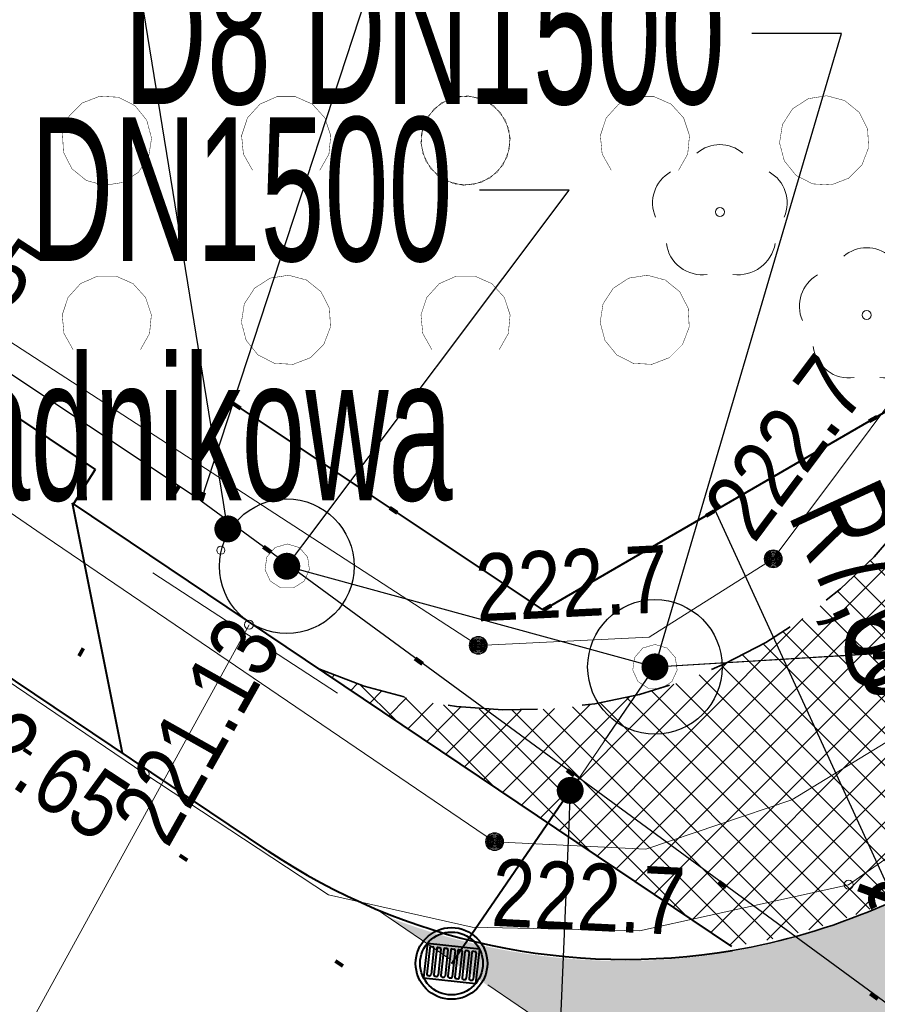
# Model space of a CAD drawing. Header units: metres. Extents: x 6599773 to 13199707, y 5688499 to 11377233.
# Tile 6 of 256: x 6599829 to 6599839, y 5688539 to 5688550. Entities that reach past the tile are written whole.
import ezdxf
from ezdxf import colors
from ezdxf.entities.mleader import LeaderData, LeaderLine
from ezdxf.enums import TextEntityAlignment as Align
from ezdxf.math import Vec2, Vec3

# ---------------------------------------------------------------- set-up
doc = ezdxf.new("R2010")
doc.units = ezdxf.units.M
doc.header["$MEASUREMENT"] = 0
for name, pattern in [('1', [0]), ('2_OTKJ', [2, 1.5, -0.5]), ('9', [1, 0, -1]), ('BTO', [0]), ('BUF', [0]), ('BUG', [1.5, 1, -0.5]), ('BUW', [1.5, 1, -0.5]), ('GUK', [2, 1.5, -0.5])]:
    doc.linetypes.add(name, pattern=pattern)
doc.layers.get('0').update_dxf_attribs({"linetype": 'CONTINUOUS', "lineweight": 5})
doc.layers.get('Defpoints').update_dxf_attribs({"linetype": 'CONTINUOUS', "lineweight": 9})
for name, color, linetype, lineweight in [('_kd', 14, 'CONTINUOUS', 30), ('_KDPRZYKANALIK', 14, 'BUW', 30), ('_kolor ścieżka', 10, '1', 0), ('_kraweznik', 7, 'CONTINUOUS', 35), ('_linie', 7, 'BUG', 5), ('_linie czasowe drogi', 10, '9', 80), ('_linie rozgran', 100, '9', 90), ('_obrzeze', 10, 'BUG', 35), ('_opis', 7, 'CONTINUOUS', 25), ('_opis do operatu wodn', 162, 'CONTINUOUS', 18), ('_opis drzewa', 7, 'BUF', 25), ('_opiskd', 14, 'CONTINUOUS', 15), ('_wg odrębnego opracowania', 200, 'BTO', 40), ('AS_podzial', 140, 'CONTINUOUS', 30), ('AS_protokoly_graniczne', 140, 'CONTINUOUS', 30), ('Kontury', 90, 'GUK', 5), ('OTD_L_12', 7, 'CONTINUOUS', 5), ('OTK_L_0', 7, '2_OTKJ', 5), ('OTK_L_5', 7, 'CONTINUOUS', 5), ('OTK_L_8', 7, 'CONTINUOUS', 5), ('OTR_T_0', 7, 'CONTINUOUS', 5), ('OTR_T_1', 7, 'CONTINUOUS', 5), ('OTZ_L_1', 7, 'CONTINUOUS', 5), ('OTZ_T_0', 7, 'CONTINUOUS', 13), ('P_SUK_T_3', 7, 'CONTINUOUS', 5), ('P_SUKP_E_T_0', 7, 'CONTINUOUS', 5), ('P_SUKP_L_0', 7, 'CONTINUOUS', 5), ('Punkty', 7, 'CONTINUOUS', 9)]:
    doc.layers.add(name, color=color, linetype=linetype, lineweight=lineweight)
doc.layers.add('_kolor jezdnia', color=7, linetype='1', lineweight=0, true_color=0x00dbdb)
doc.layers.add('_podział mój', color=7, linetype='BTO', lineweight=40, true_color=0xdb70ff)
doc.styles.add('opis', font='ARIALN.TTF', dxfattribs={"width": 0.7, "height": 1.1})
doc.styles.add('opis drzewa', font='ARIALN.TTF', dxfattribs={"width": 0.7, "height": 1.6})
doc.styles.get("Standard").update_dxf_attribs({"font": 'ARIALN.TTF', "width": 0.75, "height": 1.2})
doc.styles.add('STYL_ARIAL', font='ARIALN.TTF', dxfattribs={"width": 0.75, "oblique": 0.1})
doc.dimstyles.new('opi', dxfattribs={"dimtxt": 1.1, "dimasz": 0.6, "dimexe": 1, "dimexo": 1, "dimgap": 0.5, "dimtad": 1, "dimzin": 1, "dimtxsty": 'opis', "dimblk": 'ARCHTICK', "dimcen": 2.5, "dimadec": 3, "dimazin": 0, "dimtfac": 1, "dimtmove": 0, "dimatfit": 3, "dimfxl": 1, "dimarcsym": 0})

# ---------------------------------------------------------------- blocks, each defined once
blk = doc.blocks.new('_ArchTick')
at = {"color": 0, "linetype": 'ByBlock', "const_width": 0.15}
blk.add_lwpolyline([(-0.5, -0.5), (0.5, 0.5)], dxfattribs=at)
blk = doc.blocks.new('*D87')
at = {"layer": '_opis', "color": 0, "lineweight": -2, "transparency": 16777216}
blk.add_line((6599836.716154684, 5688544.507320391), (6599838.73831572, 5688540.105502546), dxfattribs=at)
at = {"layer": 'Defpoints', "color": 0, "transparency": 16777216}
for p in [(6599835.742134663, 5688546.627556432), (6599838.73831572, 5688540.105502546)]:
    blk.add_point(p, dxfattribs=at)
at = {"layer": '_opis', "color": 0, "lineweight": -2, "transparency": 16777216, "xscale": 0.6, "yscale": 0.6, "zscale": 0.6, "rotation": 294.6736838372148}
blk.add_blockref('_ArchTick', (6599838.73831572, 5688540.105502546), dxfattribs=at)
at = {"layer": '_opis', "color": 0, "transparency": 16777216, "insert": (6599838.447938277, 5688543.518886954), "char_height": 1.1, "attachment_point": 5, "rotation": 294.6736838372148, "style": 'opis'}
blk.add_mtext('R7,00', dxfattribs=at)
blk = doc.blocks.new('_Dot')
at = {"color": 0, "linetype": 'ByBlock', "lineweight": -2}
blk.add_line((-0.5, 0), (-1, 0), dxfattribs=at)
at = {"color": 0, "linetype": 'ByBlock', "const_width": 0.5}
blk.add_lwpolyline([(-0.25, 0, 1), (0.25, 0, 1)], format="xyb", close=True, dxfattribs=at)
blk = doc.blocks.new('wpust dobry')
at = {"layer": '_wg odrębnego opracowania'}
for p, q in [((6597470.528625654, 5689404.929706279), (6597471.11165765, 5689404.929706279)), ((6597470.528625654, 5689404.929706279), (6597470.528625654, 5689404.54231282)), ((6597471.11165765, 5689404.929706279), (6597471.11165765, 5689404.54231282)), ((6597470.560163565, 5689404.883168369), (6597470.560163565, 5689404.58885073)), ((6597470.575163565, 5689404.898168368), (6597470.592410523, 5689404.898168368)), ((6597470.607410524, 5689404.883168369), (6597470.607410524, 5689404.58885073)), ((6597470.638948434, 5689404.883168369), (6597470.638948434, 5689404.58885073)), ((6597470.653948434, 5689404.898168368), (6597470.671195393, 5689404.898168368)), ((6597470.686195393, 5689404.883168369), (6597470.686195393, 5689404.58885073)), ((6597470.717733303, 5689404.883168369), (6597470.717733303, 5689404.58885073)), ((6597470.732733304, 5689404.898168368), (6597470.749980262, 5689404.898168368)), ((6597470.764980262, 5689404.883168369), (6597470.764980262, 5689404.58885073)), ((6597470.796518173, 5689404.883168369), (6597470.796518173, 5689404.58885073)), ((6597470.811518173, 5689404.898168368), (6597470.828765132, 5689404.898168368)), ((6597470.843765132, 5689404.883168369), (6597470.843765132, 5689404.58885073)), ((6597470.875303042, 5689404.883168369), (6597470.875303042, 5689404.58885073)), ((6597470.890303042, 5689404.898168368), (6597470.907550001, 5689404.898168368)), ((6597470.922550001, 5689404.883168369), (6597470.922550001, 5689404.58885073)), ((6597470.954087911, 5689404.883168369), (6597470.954087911, 5689404.58885073)), ((6597470.969087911, 5689404.898168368), (6597470.986334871, 5689404.898168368)), ((6597471.00133487, 5689404.883168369), (6597471.00133487, 5689404.58885073)), ((6597471.03287278, 5689404.883168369), (6597471.03287278, 5689404.58885073)), ((6597471.047872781, 5689404.898168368), (6597471.06511974, 5689404.898168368)), ((6597471.080119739, 5689404.883168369), (6597471.080119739, 5689404.58885073)), ((6597470.528625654, 5689404.54231282), (6597471.11165765, 5689404.54231282)), ((6597470.575163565, 5689404.57385073), (6597470.592410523, 5689404.57385073)), ((6597470.653948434, 5689404.57385073), (6597470.671195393, 5689404.57385073)), ((6597470.732733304, 5689404.57385073), (6597470.749980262, 5689404.57385073)), ((6597470.811518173, 5689404.57385073), (6597470.828765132, 5689404.57385073)), ((6597470.890303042, 5689404.57385073), (6597470.907550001, 5689404.57385073)), ((6597470.969087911, 5689404.57385073), (6597470.986334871, 5689404.57385073)), ((6597471.047872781, 5689404.57385073), (6597471.06511974, 5689404.57385073))]:
    blk.add_line(p, q, dxfattribs=at)
for centre, radius in [((6597470.820141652, 5689404.736009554), 0.3999999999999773), ((6597470.820141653, 5689404.736009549), 0.35)]:
    blk.add_circle(centre, radius, dxfattribs=at)
for centre, start, end in [((6597470.575163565, 5689404.883168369), 90, 180), ((6597470.592410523, 5689404.883168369), 0, 90), ((6597470.653948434, 5689404.883168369), 90, 180), ((6597470.671195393, 5689404.883168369), 0, 90), ((6597470.732733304, 5689404.883168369), 90, 180), ((6597470.749980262, 5689404.883168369), 0, 90), ((6597470.811518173, 5689404.883168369), 90, 180), ((6597470.828765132, 5689404.883168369), 0, 90), ((6597470.890303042, 5689404.883168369), 90, 180), ((6597470.907550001, 5689404.883168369), 0, 90), ((6597470.969087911, 5689404.883168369), 90, 180), ((6597470.986334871, 5689404.883168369), 0, 90), ((6597471.047872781, 5689404.883168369), 90, 180), ((6597471.06511974, 5689404.883168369), 0, 90), ((6597470.575163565, 5689404.58885073), 180, 270), ((6597470.592410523, 5689404.58885073), 270, 0), ((6597470.653948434, 5689404.58885073), 180, 270), ((6597470.671195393, 5689404.58885073), 270, 0), ((6597470.732733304, 5689404.58885073), 180, 270), ((6597470.749980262, 5689404.58885073), 270, 0), ((6597470.811518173, 5689404.58885073), 180, 270), ((6597470.828765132, 5689404.58885073), 270, 0), ((6597470.890303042, 5689404.58885073), 180, 270), ((6597470.907550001, 5689404.58885073), 270, 0), ((6597470.969087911, 5689404.58885073), 180, 270), ((6597470.986334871, 5689404.58885073), 270, 0), ((6597471.047872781, 5689404.58885073), 180, 270), ((6597471.06511974, 5689404.58885073), 270, 0)]:
    blk.add_arc(centre, 0.015, start, end, dxfattribs=at)
blk = doc.blocks.new('GRO')
at = {"linetype": 'Continuous'}
blk.add_circle((0, 0), 0.0450000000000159, dxfattribs=at)
blk = doc.blocks.new('403')
at = {"color": 0}
blk.add_circle((0, 0), 0.05, dxfattribs=at)
blk = doc.blocks.new('801')
at = {"color": 0}
for radius in [0.1, 0.09, 0.08, 0.07, 0.06, 0.05, 0.04, 0.03, 0.02, 0.01]:
    blk.add_circle((0, 0), radius, dxfattribs=at)
blk = doc.blocks.new('922')
at = {"layer": 'OTZ_T_0', "color": 0}
blk.add_circle((0, 0), 0.05, dxfattribs=at)
for centre, radius, start, end in [((0, 0.35), 0.4, 50.114, 129.886), ((-0.35, 0.1), 0.4, 119.84816, 203.51949), ((0.35, 0.1), 0.4, 336.88451, 60.15184), ((-0.2, -0.3), 0.4, 187.477, 278.47884), ((0.2, -0.275), 0.425, 262.6459300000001, 349.62892)]:
    blk.add_arc(centre, radius, start, end, dxfattribs=at)
blk = doc.blocks.new('4_SUKS')
at = {"color": 7, "const_width": 0.005}
blk.add_lwpolyline([(0, 0.25), (0.1352, 0.2103), (0.2274, 0.1039), (0.2475, -0.0356), (0.1889, -0.1637), (0.0704, -0.2399), (-0.0704, -0.2399), (-0.1889, -0.1637), (-0.2475, -0.0356), (-0.2274, 0.1039), (-0.1352, 0.2103), (0, 0.25)], dxfattribs=at)
blk = doc.blocks.new('2_OTZK')
at = {"color": 7, "const_width": 0.005000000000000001}
for points in [[(-0.6431084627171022, 0.6411612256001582), (-0.8175084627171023, 0.5279612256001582), (-1.022908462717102, 0.4954612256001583), (-1.223708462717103, 0.5492612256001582), (-1.385308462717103, 0.6800612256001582), (-1.479708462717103, 0.8653612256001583), (-1.490508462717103, 1.072961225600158), (-1.416008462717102, 1.267061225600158), (-1.269008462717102, 1.414061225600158), (-1.074908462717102, 1.488561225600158), (-0.8673084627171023, 1.477761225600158), (-0.6820084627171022, 1.383361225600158), (-0.5512084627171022, 1.221761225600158), (-0.4974084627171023, 1.020961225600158), (-0.5299084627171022, 0.8155612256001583), (-0.6431084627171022, 0.6411612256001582)], [(0.6282915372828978, 0.6640612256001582), (0.5264915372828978, 0.8442612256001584), (0.5063915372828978, 1.050261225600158), (0.5714915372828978, 1.246761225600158), (0.7104915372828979, 1.400161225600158), (0.8997915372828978, 1.483961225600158), (1.106791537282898, 1.483961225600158), (1.296091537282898, 1.400161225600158), (1.435091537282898, 1.246761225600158), (1.500191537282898, 1.050261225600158), (1.480091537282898, 0.8442612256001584), (1.378291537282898, 0.6640612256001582)], [(-1.372308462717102, -1.335238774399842), (-1.473808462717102, -1.154938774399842), (-1.493508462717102, -0.9491387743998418), (-1.428308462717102, -0.7528387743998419), (-1.289208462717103, -0.5997387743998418), (-1.100108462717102, -0.5160387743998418), (-0.8933084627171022, -0.5160387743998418), (-0.7042084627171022, -0.5997387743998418), (-0.5651084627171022, -0.7528387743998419), (-0.4999084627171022, -0.9491387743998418), (-0.5196084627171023, -1.154938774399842), (-0.6211084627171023, -1.335238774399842)], [(0.6496915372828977, -0.6516387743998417), (0.8240915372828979, -0.5384387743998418), (1.029491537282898, -0.5059387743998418), (1.230291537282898, -0.5597387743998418), (1.391891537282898, -0.6905387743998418), (1.486291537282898, -0.8758387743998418), (1.497091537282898, -1.083438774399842), (1.422591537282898, -1.277538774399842), (1.275591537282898, -1.424538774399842), (1.081491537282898, -1.499038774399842), (0.8738915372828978, -1.488238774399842), (0.6885915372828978, -1.393838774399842), (0.5577915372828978, -1.232238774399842), (0.5039915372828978, -1.031438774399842), (0.5364915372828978, -0.8260387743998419), (0.6496915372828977, -0.6516387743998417)]]:
    blk.add_lwpolyline(points, dxfattribs=at)

msp = doc.modelspace()

# ---------------------------------------------------------------- hatches: boundary and pattern name
at = {"layer": '_kolor jezdnia'}
h = msp.add_hatch(dxfattribs=at)
h.set_pattern_fill('ANSI37', color=256, scale=2.2)
h.set_pattern_definition([(311.9999999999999, (0, 0), (0.2043648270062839, 0.1840109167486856), []), (41.99999999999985, (0, 0), (-0.1840109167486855, 0.2043648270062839), [])])
edge = h.paths.add_edge_path()
edge.add_line((6599833.066047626, 5688539.933393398), (6599850.649511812, 5688527.983462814))
edge.add_arc((6599857.337592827, 5688536.653968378), 10.95025544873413, 169.5012687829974, 232.3548431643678, ccw=False)
edge.add_arc((6599858.085851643, 5688536.618142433), 11.69295282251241, 162.2507788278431, 169.9967502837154, ccw=False)
edge.add_line((6599846.949484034, 5688540.182754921), (6599847.823506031, 5688542.793750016))
edge.add_line((6599847.823506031, 5688542.793750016), (6599849.895278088, 5688548.982823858))
edge.add_line((6599849.895278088, 5688548.982823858), (6599852.434748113, 5688556.56906746))
edge.add_line((6599852.434748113, 5688556.56906746), (6599928.48625871, 5688783.760284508))
edge.add_line((6599928.48625871, 5688783.760284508), (6599931.025728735, 5688791.34652811))
edge.add_line((6599931.025728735, 5688791.34652811), (6599996.657773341, 5688987.411326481))
edge.add_line((6599996.657773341, 5688987.411326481), (6599999.197243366, 5688994.997570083))
edge.add_line((6599999.197243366, 5688994.997570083), (6600021.930100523, 5689062.908193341))
edge.add_line((6600021.930100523, 5689062.908193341), (6600017.620224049, 5689067.371531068))
edge.add_line((6600017.620224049, 5689067.371531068), (6600016.714558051, 5689064.654078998))
edge.add_line((6600016.714558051, 5689064.654078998), (6600012.423620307, 5689051.835617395))
edge.add_line((6600012.423620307, 5689051.835617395), (6600009.884150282, 5689044.249373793))
edge.add_line((6600009.884150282, 5689044.249373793), (6599977.53516164, 5688947.612159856))
edge.add_line((6599977.53516164, 5688947.612159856), (6599974.995691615, 5688940.025916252))
edge.add_line((6599974.995691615, 5688940.025916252), (6599942.096912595, 5688841.746295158))
edge.add_line((6599942.096912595, 5688841.746295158), (6599939.557442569, 5688834.160051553))
edge.add_line((6599939.557442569, 5688834.160051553), (6599882.679288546, 5688664.246042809))
edge.add_line((6599882.679288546, 5688664.246042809), (6599880.139818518, 5688656.659799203))
edge.add_line((6599880.139818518, 5688656.659799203), (6599852.464543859, 5688573.984527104))
edge.add_line((6599852.464543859, 5688573.984527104), (6599842.470137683, 5688544.127903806))
edge.add_arc((6599835.706422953, 5688546.652910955), 7.219660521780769, 248.54809133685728, 339.52856074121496, ccw=False)
h.paths.add_polyline_path([(6600044.653202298, 5689172.271628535), (6600046.276244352, 5689181.431901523), (6600047.759199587, 5689189.801539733), (6600051.0603021, 5689208.432603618), (6600052.368792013, 5689215.817578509), (6600054.808584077, 5689229.587499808), (6600056.11707399, 5689236.972474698), (6600057.346666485, 5689243.912161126), (6600058.655146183, 5689251.297078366), (6600058.831439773, 5689252.292060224), (6600060.098987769, 5689259.445963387), (6600060.139929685, 5689259.677035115), (6600061.407468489, 5689266.830886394), (6600072.329030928, 5689328.470998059), (6600073.637511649, 5689335.855921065), (6600077.337304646, 5689356.73715072), (6600078.820259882, 5689365.106788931), (6600081.142794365, 5689378.214921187), (6600082.53851694, 5689386.092227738), (6600095.187867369, 5689457.483787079), (6600091.082877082, 5689465.8405575), (6600089.043088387, 5689454.328211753), (6600087.870641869, 5689447.711051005), (6600087.560133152, 5689445.958573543), (6600086.562151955, 5689440.326076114), (6600082.433200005, 5689417.022719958), (6600080.95024477, 5689408.65308175), (6600077.202698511, 5689387.502337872), (6600075.719743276, 5689379.132699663), (6600073.469199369, 5689366.430874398), (6600071.986244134, 5689358.061236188), (6600069.986864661, 5689346.776955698), (6600068.591142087, 5689338.899649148), (6600065.559290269, 5689321.78820693), (6600064.163567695, 5689313.91090038), (6600059.719426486, 5689288.828650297), (6600058.323703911, 5689280.951343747), (6600057.563846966, 5689276.662793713), (6600056.168124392, 5689268.785487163), (6600054.804920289, 5689261.091711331), (6600053.409197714, 5689253.214404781), (6600053.264817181, 5689252.399536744), (6600051.869094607, 5689244.522230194), (6600051.183555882, 5689240.653124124), (6600049.787833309, 5689232.775817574), (6600046.593849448, 5689214.749319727), (6600045.198126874, 5689206.872013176), (6600044.41754409, 5689202.466488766), (6600042.934588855, 5689194.096850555), (6600036.429952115, 5689157.38538759), (6600034.94699688, 5689149.01574938), (6600030.579776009, 5689124.367629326), (6600027.529365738, 5689107.151445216), (6600024.895072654, 5689094.014582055), (6600030.583685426, 5689094.264316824), (6600032.945013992, 5689106.191885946), (6600043.170247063, 5689163.901990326)])
edge = h.paths.add_edge_path()
edge.add_line((6600111.106812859, 5689535.144351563), (6600111.256844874, 5689535.85214863))
edge.add_line((6600111.256844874, 5689535.85214863), (6600112.915748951, 5689543.678261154))
edge.add_line((6600112.915748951, 5689543.678261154), (6600117.304772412, 5689564.384094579))
edge.add_line((6600117.304772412, 5689564.384094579), (6600119.067357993, 5689572.699339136))
edge.add_line((6600119.067357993, 5689572.699339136), (6600120.087667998, 5689577.512794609))
edge.add_line((6600120.087667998, 5689577.512794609), (6600121.64289057, 5689584.849775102))
edge.add_line((6600121.64289057, 5689584.849775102), (6600128.436769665, 5689616.900852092))
edge.add_line((6600128.436769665, 5689616.900852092), (6600129.991992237, 5689624.237832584))
edge.add_line((6600129.991992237, 5689624.237832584), (6600132.660554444, 5689636.827148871))
edge.add_line((6600132.660554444, 5689636.827148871), (6600133.208838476, 5689639.444704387))
edge.add_line((6600133.208838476, 5689639.444704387), (6600134.848957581, 5689647.274775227))
edge.add_line((6600134.848957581, 5689647.274775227), (6600138.97649476, 5689666.979995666))
edge.add_line((6600138.97649476, 5689666.979995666), (6600140.51410642, 5689674.320687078))
edge.add_line((6600140.51410642, 5689674.320687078), (6600145.209128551, 5689696.735129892))
edge.add_line((6600145.209128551, 5689696.735129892), (6600146.746740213, 5689704.075821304))
edge.add_line((6600146.746740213, 5689704.075821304), (6600151.462308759, 5689726.588354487))
edge.add_line((6600151.462308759, 5689726.588354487), (6600152.999920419, 5689733.929045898))
edge.add_line((6600152.999920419, 5689733.929045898), (6600155.244070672, 5689744.642813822))
edge.add_line((6600155.244070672, 5689744.642813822), (6600156.781682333, 5689751.983505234))
edge.add_line((6600156.781682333, 5689751.983505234), (6600161.635515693, 5689775.156126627))
edge.add_line((6600161.635515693, 5689775.156126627), (6600163.378142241, 5689783.475576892))
edge.add_line((6600163.378142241, 5689783.475576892), (6600163.850769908, 5689785.731942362))
edge.add_line((6600163.850769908, 5689785.731942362), (6600167.028500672, 5689800.90270461))
edge.add_line((6600167.028500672, 5689800.90270461), (6600179.490888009, 5689860.399222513))
edge.add_line((6600179.490888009, 5689860.399222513), (6600181.233514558, 5689868.718672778))
edge.add_line((6600181.233514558, 5689868.718672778), (6600181.84713393, 5689871.648144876))
edge.add_line((6600181.84713393, 5689871.648144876), (6600183.38474559, 5689878.988836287))
edge.add_line((6600183.38474559, 5689878.988836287), (6600184.935818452, 5689886.393792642))
edge.add_line((6600184.935818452, 5689886.393792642), (6600186.575937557, 5689894.223863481))
edge.add_line((6600186.575937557, 5689894.223863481), (6600194.051338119, 5689929.912074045))
edge.add_line((6600194.051338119, 5689929.912074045), (6600195.691457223, 5689937.742144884))
edge.add_line((6600195.691457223, 5689937.742144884), (6600202.915799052, 5689972.231779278))
edge.add_line((6600202.915799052, 5689972.231779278), (6600204.555918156, 5689980.061850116))
edge.add_line((6600204.555918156, 5689980.061850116), (6600206.062781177, 5689987.255744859))
edge.add_line((6600206.062781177, 5689987.255744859), (6600207.702900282, 5689995.085815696))
edge.add_line((6600207.702900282, 5689995.085815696), (6600210.232559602, 5690007.162628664))
edge.add_line((6600210.232559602, 5690007.162628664), (6600211.694938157, 5690014.144150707))
edge.add_arc((6600028.177652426, 5690052.584442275), 187.5000004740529, 348.1696294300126, 357.4195276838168)
edge.add_line((6600215.487522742, 5690044.142720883), (6600208.310270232, 5690026.480446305))
edge.add_arc((6600032.903933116, 5690051.97907145), 177.2500013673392, 348.1696294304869, 351.7289130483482, ccw=False)
edge.add_line((6600206.38894146, 5690015.640182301), (6600205.966941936, 5690013.625519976))
edge.add_line((6600205.966941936, 5690013.625519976), (6600204.326822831, 5690005.795449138))
edge.add_line((6600204.326822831, 5690005.795449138), (6600197.076961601, 5689971.183982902))
edge.add_line((6600197.076961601, 5689971.183982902), (6600195.334335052, 5689962.864532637))
edge.add_line((6600195.334335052, 5689962.864532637), (6600193.44722506, 5689953.855305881))
edge.add_line((6600193.44722506, 5689953.855305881), (6600191.909227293, 5689946.512771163))
edge.add_line((6600191.909227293, 5689946.512771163), (6600185.49684423, 5689915.899498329))
edge.add_line((6600185.49684423, 5689915.899498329), (6600183.856521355, 5689908.068454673))
edge.add_line((6600183.856521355, 5689908.068454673), (6600182.066605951, 5689899.523243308))
edge.add_line((6600182.066605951, 5689899.523243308), (6600180.32407057, 5689891.204228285))
edge.add_line((6600180.32407057, 5689891.204228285), (6600174.320344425, 5689862.541919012))
edge.add_line((6600174.320344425, 5689862.541919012), (6600172.577809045, 5689854.222903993))
edge.add_line((6600172.577809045, 5689854.222903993), (6600163.663810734, 5689811.666703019))
edge.add_line((6600163.663810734, 5689811.666703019), (6600162.023782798, 5689803.837067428))
edge.add_line((6600162.023782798, 5689803.837067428), (6600160.924220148, 5689798.587659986))
edge.add_line((6600160.924220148, 5689798.587659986), (6600159.279208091, 5689790.734229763))
edge.add_line((6600159.279208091, 5689790.734229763), (6600157.107250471, 5689780.365115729))
edge.add_line((6600157.107250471, 5689780.365115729), (6600155.462238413, 5689772.511685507))
edge.add_line((6600155.462238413, 5689772.511685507), (6600153.380318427, 5689762.572418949))
edge.add_line((6600153.380318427, 5689762.572418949), (6600151.735124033, 5689754.718118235))
edge.add_line((6600151.735124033, 5689754.718118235), (6600148.586504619, 5689739.686336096))
edge.add_line((6600148.586504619, 5689739.686336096), (6600146.885007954, 5689731.563243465))
edge.add_line((6600146.885007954, 5689731.563243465), (6600141.75088822, 5689707.052510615))
edge.add_line((6600141.75088822, 5689707.052510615), (6600140.110896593, 5689699.223048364))
edge.add_line((6600140.110896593, 5689699.223048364), (6600133.483561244, 5689667.583574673))
edge.add_line((6600133.483561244, 5689667.583574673), (6600131.860394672, 5689659.834436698))
edge.add_line((6600131.860394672, 5689659.834436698), (6600131.740984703, 5689659.26436315))
edge.add_line((6600131.740984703, 5689659.26436315), (6600130.117814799, 5689651.515209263))
edge.add_line((6600130.117814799, 5689651.515209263), (6600127.278733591, 5689637.961189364))
edge.add_line((6600127.278733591, 5689637.961189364), (6600126.924568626, 5689636.290366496))
edge.add_line((6600126.924568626, 5689636.290366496), (6600125.166244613, 5689627.995226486))
edge.add_line((6600125.166244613, 5689627.995226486), (6600118.009503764, 5689594.232298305))
edge.add_line((6600118.009503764, 5689594.232298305), (6600116.251179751, 5689585.937158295))
edge.add_line((6600116.251179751, 5689585.937158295), (6600113.665314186, 5689573.737975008))
edge.add_line((6600113.665314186, 5689573.737975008), (6600111.898534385, 5689565.402943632))
edge.add_line((6600111.898534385, 5689565.402943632), (6600104.889982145, 5689532.33911599))
edge.add_line((6600104.889982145, 5689532.33911599), (6600103.226635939, 5689524.492047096))
edge.add_line((6600103.226635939, 5689524.492047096), (6600096.623876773, 5689493.342605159))
edge.add_line((6600096.623876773, 5689493.342605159), (6600094.968986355, 5689485.53542763))
edge.add_line((6600094.968986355, 5689485.53542763), (6600094.300101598, 5689482.379870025))
edge.add_line((6600094.300101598, 5689482.379870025), (6600099.182814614, 5689478.891218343))
edge.add_line((6600099.182814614, 5689478.891218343), (6600099.494506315, 5689480.361667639))
edge.add_line((6600099.494506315, 5689480.361667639), (6600111.106812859, 5689535.144351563))
edge = h.paths.add_edge_path()
edge.add_arc((6600239.213891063, 5690851.4003676), 10.0000000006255, -2.8342403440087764, 76.13703556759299, ccw=False)
edge.add_line((6600249.201658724, 5690850.905901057), (6600249.082723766, 5690848.503524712))
edge.add_line((6600249.082723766, 5690848.503524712), (6600247.016487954, 5690806.767468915))
edge.add_line((6600247.016487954, 5690806.767468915), (6600246.092398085, 5690789.152178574))
edge.add_line((6600246.092398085, 5690789.152178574), (6600233.768116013, 5690572.015170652))
edge.add_line((6600233.768116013, 5690572.015170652), (6600228.959056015, 5690465.29620206))
edge.add_line((6600228.959056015, 5690465.29620206), (6600234.588724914, 5690465.017134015))
edge.add_line((6600234.588724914, 5690465.017134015), (6600239.26254019, 5690571.767576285))
edge.add_line((6600239.26254019, 5690571.767576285), (6600252.505038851, 5690806.400146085))
edge.add_line((6600252.505038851, 5690806.400146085), (6600254.569211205, 5690848.094521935))
edge.add_arc((6600262.559425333, 5690847.6989487), 7.999999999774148, 76.13703557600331, 177.1657596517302, ccw=False)
edge.add_line((6600264.476229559, 5690855.465921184), (6600241.609896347, 5690861.109083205))
edge = h.paths.add_edge_path()
edge.add_line((6600250.031475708, 5690451.625307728), (6600250.231741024, 5690455.772579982))
edge.add_line((6600250.231741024, 5690455.772579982), (6600246.257763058, 5690456.417303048))
edge.add_line((6600246.257763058, 5690456.417303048), (6600242.171761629, 5690456.61060902))
edge.add_arc((6600242.563100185, 5690464.586983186), 7.985968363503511, 176.9123644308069, 267.1911945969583, ccw=False)
edge.add_line((6600234.588724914, 5690465.017134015), (6600228.959056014, 5690465.29620206))
edge.add_arc((6600220.965133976, 5690465.657286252), 8.002072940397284, 267.8289300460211, 357.413716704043, ccw=False)
edge.add_line((6600220.661989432, 5690457.660957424), (6600212.406915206, 5690458.119572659))
edge.add_line((6600212.406915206, 5690458.119572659), (6600208.431872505, 5690457.817501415))
edge.add_line((6600208.431872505, 5690457.817501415), (6600208.233912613, 5690454.548331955))
edge.add_line((6600208.233912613, 5690454.548331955), (6600212.129565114, 5690453.127270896))
edge.add_line((6600212.129565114, 5690453.127270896), (6600218.640548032, 5690452.76554962))
edge.add_line((6600218.640548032, 5690452.76554962), (6600216.486747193, 5690452.885205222))
edge.add_line((6600216.486747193, 5690452.885205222), (6600220.46890539, 5690452.663974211))
edge.add_arc((6600220.025145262, 5690444.676291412), 7.999999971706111, -0.3386579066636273, 86.8201700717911, ccw=False)
edge.add_line((6600228.025005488, 5690444.629006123), (6600227.803602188, 5690439.649256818))
edge.add_line((6600227.803602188, 5690439.649256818), (6600226.885525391, 5690435.936828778))
edge.add_line((6600226.885525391, 5690435.936828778), (6600225.534849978, 5690405.967249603))
edge.add_line((6600225.534849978, 5690405.967249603), (6600226.115199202, 5690402.187514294))
edge.add_line((6600226.115199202, 5690402.187514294), (6600213.445139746, 5690121.008786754))
edge.add_line((6600213.445139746, 5690121.008786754), (6600213.352800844, 5690118.960058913))
edge.add_line((6600213.352800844, 5690118.960058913), (6600209.980184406, 5690044.131649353))
edge.add_arc((6600203.986269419, 5690044.401803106), 5.999999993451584, 257.4162346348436, 357.41934921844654, ccw=False)
edge.add_line((6600202.679069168, 5690038.545931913), (6600201.589735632, 5690033.666039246))
edge.add_line((6600201.589735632, 5690033.666039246), (6600203.67987942, 5690033.199458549))
edge.add_arc((6600202.372679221, 5690027.343587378), 5.999999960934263, -8.27108729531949, 77.41623506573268, ccw=False)
edge.add_line((6600208.310270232, 5690026.480446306), (6600215.487522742, 5690044.142720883))
edge.add_line((6600215.487522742, 5690044.142720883), (6600216.199687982, 5690059.944661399))
edge.add_line((6600216.199687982, 5690059.944661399), (6600216.537356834, 5690067.437056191))
edge.add_line((6600216.537356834, 5690067.437056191), (6600223.893528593, 5690230.66011469))
edge.add_line((6600223.893528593, 5690230.66011469), (6600224.231197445, 5690238.152509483))
edge.add_line((6600224.231197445, 5690238.152509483), (6600233.507835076, 5690443.987992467))
edge.add_arc((6600241.499722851, 5690443.627812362), 7.999999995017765, 87.29208981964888, 177.4195277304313, ccw=False)
edge.add_line((6600241.877677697, 5690451.618879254), (6600246.021541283, 5690451.422886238))
edge.add_line((6600246.021541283, 5690451.422886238), (6600246.427694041, 5690451.443388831))
edge.add_line((6600246.427694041, 5690451.443388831), (6600246.793970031, 5690451.461878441))
edge.add_line((6600246.793970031, 5690451.461878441), (6600250.031475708, 5690451.625307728))
edge = h.paths.add_edge_path()
edge.add_line((6600007.33756506, 5689086.20374581), (6600006.980466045, 5689080.740822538))
edge.add_line((6600006.980466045, 5689080.740822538), (6600007.229745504, 5689080.720859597))
edge.add_line((6600007.229745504, 5689080.720859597), (6600008.093335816, 5689080.601653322))
edge.add_line((6600008.093335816, 5689080.601653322), (6600008.702681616, 5689080.53831051))
edge.add_arc((6600008.140193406, 5689070.554142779), 9.999999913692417, -18.557800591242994, 86.77547804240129, ccw=False)
edge.add_line((6600017.620224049, 5689067.371531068), (6600021.930100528, 5689062.908193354))
edge.add_arc((6599734.83819726, 5689159.011261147), 302.7499967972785, 341.4922000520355, 343.8640860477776)
edge.add_arc((6600034.895369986, 5689072.315877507), 9.581213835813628, 98.63328270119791, 164.5273290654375, ccw=False)
edge.add_line((6600033.457137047, 5689081.788529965), (6600033.832640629, 5689081.798737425))
edge.add_line((6600033.832640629, 5689081.798737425), (6600034.422462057, 5689082.05700874))
edge.add_line((6600034.422462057, 5689082.05700874), (6600036.833623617, 5689082.139040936))
edge.add_line((6600036.833623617, 5689082.139040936), (6600036.730225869, 5689087.148851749))
edge.add_line((6600036.730225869, 5689087.148851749), (6600036.579860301, 5689087.134303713))
edge.add_arc((6600036.479565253, 5689093.136286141), 6.002820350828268, 169.1687651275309, 270.9573417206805, ccw=False)
edge.add_line((6600030.583685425, 5689094.264316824), (6600024.895072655, 5689094.014582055))
edge.add_arc((6600015.200558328, 5689096.162123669), 9.929528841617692, 271.0943432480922, 347.5094668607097, ccw=False)
edge.add_arc((6600014.909438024, 5689089.646776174), 3.446070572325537, 264.4236009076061, 278.0194998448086, ccw=False)
edge.add_line((6600014.574573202, 5689086.217014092), (6600014.299554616, 5689086.232508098))
edge.add_line((6600014.299554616, 5689086.232508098), (6600010.474232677, 5689086.448019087))
edge.add_line((6600010.474232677, 5689086.448019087), (6600007.33756506, 5689086.20374581))
edge = h.paths.add_edge_path()
edge.add_line((6600105.490725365, 5689463.953528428), (6600106.927559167, 5689464.047234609))
edge.add_line((6600106.927559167, 5689464.047234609), (6600107.835, 5689468.66))
edge.add_line((6600107.835, 5689468.66), (6600105.311960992, 5689469.414366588))
edge.add_arc((6600107.008997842, 5689477.232359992), 8.000059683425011, 168.0325628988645, 257.7529109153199, ccw=False)
edge.add_line((6600099.182814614, 5689478.891218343), (6600094.300101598, 5689482.379870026))
edge.add_arc((6600586.245114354, 5689378.10423892), 502.8750369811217, 168.032376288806, 169.9522165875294)
edge.add_line((6600091.082877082, 5689465.8405575), (6600095.187867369, 5689457.483787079))
edge.add_arc((6600103.06517392, 5689456.088064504), 8.000000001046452, 77.7533362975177, 169.9524553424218, ccw=False)
edge.add_line((6600104.762140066, 5689463.906012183), (6600105.490725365, 5689463.953528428))
at = {"layer": '_kolor ścieżka'}
h = msp.add_hatch(dxfattribs=at)
h.set_pattern_fill('ANSI37', color=10, scale=2)
h.set_pattern_definition([(45, (0, 0), (-0.1767766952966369, 0.1767766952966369), []), (135, (0, 0), (-0.1767766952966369, -0.1767766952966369), [])])
edge = h.paths.add_edge_path()
edge.add_line((6599877.145262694, 5688659.244027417), (6599854.614951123, 5688591.938475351))
edge.add_line((6599854.614951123, 5688591.938475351), (6599854.214414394, 5688589.387325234))
edge.add_line((6599854.214414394, 5688589.387325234), (6599839.435327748, 5688545.233719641))
edge.add_arc((6599834.52303551, 5688547.748213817), 5.518450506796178, 246.5150871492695, 332.8930934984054, ccw=False)
edge.add_line((6599832.323891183, 5688542.68688393), (6599836.925902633, 5688539.594394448))
edge.add_arc((6599835.881373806, 5688546.528699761), 7.012533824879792, 278.5661808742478, 339.9794081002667)
edge.add_line((6599842.470137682, 5688544.127903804), (6599857.359687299, 5688588.607952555))
edge.add_line((6599857.359687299, 5688588.607952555), (6599857.303782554, 5688591.591210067))
edge.add_line((6599857.303782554, 5688591.591210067), (6599879.508971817, 5688657.925513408))
edge.add_line((6599879.508971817, 5688657.925513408), (6599879.193548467, 5688658.558370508))
edge.add_line((6599879.193548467, 5688658.558370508), (6599877.145262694, 5688659.244027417))
h.paths.add_polyline_path([(6599879.193548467, 5688658.558370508), (6599879.508971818, 5688657.925513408), (6599881.413574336, 5688663.615196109), (6599880.780717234, 5688663.299772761), (6599878.732431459, 5688663.985429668), (6599877.145262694, 5688659.244027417)])
h.paths.add_polyline_path([(6599938.926595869, 5688835.425765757), (6599938.61117252, 5688836.058622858), (6599936.562886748, 5688836.744279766), (6599878.732431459, 5688663.985429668), (6599880.780717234, 5688663.299772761), (6599881.413574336, 5688663.615196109)])
h.paths.add_polyline_path([(6599974.364844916, 5688941.291630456), (6599974.049421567, 5688941.924487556), (6599972.001135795, 5688942.610144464), (6599936.562886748, 5688836.744279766), (6599938.61117252, 5688836.058622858), (6599938.926595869, 5688835.425765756)])
h.paths.add_polyline_path([(6599974.049421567, 5688941.924487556), (6599974.364844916, 5688941.291630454), (6600009.253303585, 5689045.515087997), (6600008.937880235, 5689046.147945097), (6600006.889594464, 5689046.833602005), (6599972.001135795, 5688942.610144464)])
h.paths.add_polyline_path([(6600008.937880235, 5689046.147945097), (6600009.253303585, 5689045.515087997), (6600011.157906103, 5689051.204770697), (6600010.525049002, 5689050.889347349), (6600008.476763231, 5689051.575004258), (6600006.889594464, 5689046.833602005)])
edge = h.paths.add_edge_path()
edge.add_arc((6599858.085851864, 5688536.618142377), 11.69295304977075, 162.2507788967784, 169.9967501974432)
edge.add_line((6599846.570656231, 5688538.649255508), (6599849.824991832, 5688528.706403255))
edge.add_line((6599849.824991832, 5688528.706403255), (6599853.135519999, 5688528.731057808))
edge.add_line((6599853.135519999, 5688528.731057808), (6599849.868997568, 5688538.728963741))
edge.add_line((6599849.868997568, 5688538.728963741), (6599850.886451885, 5688541.768438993))
edge.add_line((6599850.886451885, 5688541.768438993), (6599849.938171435, 5688542.085872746))
edge.add_line((6599849.938171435, 5688542.085872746), (6599847.823506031, 5688542.793750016))
edge.add_line((6599847.823506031, 5688542.793750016), (6599846.949484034, 5688540.182754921))
edge = h.paths.add_edge_path()
edge.add_arc((6600008.743460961, 5689068.123037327), 7.659999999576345, 341.4922000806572, 372.1491631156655)
edge.add_line((6600016.231900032, 5689069.735141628), (6600014.371922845, 5689078.374983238))
edge.add_arc((6600008.140193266, 5689070.554142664), 10.00000004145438, 51.45178747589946, 78.26461791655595)
edge.add_line((6600010.174112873, 5689080.345116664), (6600010.018184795, 5689077.577393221))
edge.add_arc((6600009.814745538, 5689075.098871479), 2.486856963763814, 14.594442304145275, 85.30763078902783, ccw=False)
edge.add_line((6600012.221360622, 5689075.725498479), (6600013.747330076, 5689068.637167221))
edge.add_line((6600013.747330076, 5689068.637167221), (6600013.596857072, 5689066.921144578))
edge.add_line((6600013.596857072, 5689066.921144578), (6600008.476763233, 5689051.575004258))
edge.add_line((6600008.476763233, 5689051.575004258), (6600010.525049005, 5689050.88934735))
edge.add_line((6600010.525049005, 5689050.88934735), (6600011.157906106, 5689051.204770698))
edge.add_line((6600011.157906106, 5689051.204770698), (6600016.00728921, 5689065.691494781))

# ---------------------------------------------------------------- linework, layer by layer
at = {"layer": '_kd'}
for p, q in [((6599831.96505364, 5688543.831516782), (6599836.069789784, 5688542.709781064)), ((6599836.069789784, 5688542.709781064), (6599848.846357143, 5688543.487519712))]:
    msp.add_line(p, q, dxfattribs=at)
for centre in [(6599831.96505364, 5688543.831516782), (6599836.069789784, 5688542.709781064)]:
    msp.add_circle(centre, 0.75, dxfattribs=at)
at = {"layer": '_KDPRZYKANALIK'}
msp.add_line((6599836.069789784, 5688542.709781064), (6599835.125031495, 5688541.333461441), dxfattribs=at)
at = {"layer": '_kraweznik'}
msp.add_arc((6599835.742134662, 5688546.627556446), 7.177345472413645, 279.5540395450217, 306.4510851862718, dxfattribs=at)
at = {"layer": '_linie'}
for p, q in [((6599832.323891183, 5688542.68688393), (6599836.925902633, 5688539.594394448)), ((6599832.966270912, 5688540.008729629), (6599850.558824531, 5688528.067163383))]:
    msp.add_line(p, q, dxfattribs=at)
at = {"layer": '_linie czasowe drogi', "ltscale": 2}
msp.add_lwpolyline([(6599830.761876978, 5688544.725085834), (6599829.033311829, 5688541.79237304), (6599852.221975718, 5688526.059349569), (6599853.66222723, 5688528.555274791)], dxfattribs=at)
at = {"layer": '_linie rozgran', "lineweight": 90, "ltscale": 2}
msp.add_lwpolyline([(6600030.348422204, 5689076.243038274), (6599864.024958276, 5688580.051650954), (6599850.199901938, 5688538.618809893), (6599851.513, 5688534.393), (6599854.081261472, 5688528.283242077), (6599846.604379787, 5688533.136720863), (6599838.554236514, 5688539.011790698), (6599831.01, 5688544.560000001), (6599831.36575498, 5688545.645937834), (6599834.825033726, 5688543.342750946), (6599838.712247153, 5688545.593856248), (6599853.455783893, 5688589.641253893), (6599853.466151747, 5688593.232024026), (6600012.715234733, 5689068.96212712)], dxfattribs=at)
at = {"layer": '_obrzeze'}
msp.add_arc((6599834.52303551, 5688547.748213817), 5.518450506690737, 246.5150871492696, 332.8930934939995, dxfattribs=at)
at = {"layer": '_podział mój'}
for p in [(6599831.365754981, 5688545.645937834), (6599838.712247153, 5688545.593856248)]:
    msp.add_line(p, (6599834.825033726, 5688543.342750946), dxfattribs=at)
at = {"layer": '_wg odrębnego opracowania'}
for p, q in [((6599831.754352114, 5688540.659987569), (6599810.721216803, 5688554.79397016)), ((6599829.827908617, 5688544.909803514), (6599829.585431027, 5688544.527092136)), ((6599836.925902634, 5688539.594394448), (6599829.576133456, 5688544.533339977)), ((6599830.132953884, 5688541.747564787), (6599829.576133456, 5688544.533339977)), ((6599833.801449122, 5688539.405272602), (6599835.125031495, 5688541.333461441))]:
    msp.add_line(p, q, dxfattribs=at)
msp.add_lwpolyline([(6599825.671735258, 5688547.689411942), (6599829.827908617, 5688544.909803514)], dxfattribs=at)
msp.add_arc((6599835.742134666, 5688546.627556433), 7.177345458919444, 236.2474743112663, 279.5540395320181, dxfattribs=at)
at = {"layer": 'AS_podzial'}
msp.add_lwpolyline([(6599831.01, 5688544.56), (6599823.48, 5688549.57)], dxfattribs=at)
at = {"layer": 'AS_protokoly_graniczne'}
for points in [[(6599831.01, 5688544.56), (6600007.05, 5689081.92)], [(6599831.01, 5688544.56), (6599846.6, 5688533.14)]]:
    msp.add_lwpolyline(points, dxfattribs=at)
at = {"layer": 'Kontury', "color": 3, "linetype": '1'}
for points in [[(6599823.48, 5688549.57), (6599831.01, 5688544.56)], [(6599831.01, 5688544.56), (6599838.56, 5688539.03)]]:
    msp.add_lwpolyline(points, dxfattribs=at)
at = {"layer": 'OTD_L_12', "color": 7}
msp.add_lwpolyline([(6599830.473, 5688543.759), (6599832.53, 5688542.418)], dxfattribs=at)
at = {"layer": 'OTK_L_0', "color": 7, "linetype": '1'}
for points in [[(6599830.381, 5688541.518), (6599809.805, 5688555.463)], [(6599832.43, 5688540.17), (6599830.381, 5688541.518)], [(6599839.801, 5688541.378), (6599838.229, 5688540.283)], [(6599838.229, 5688540.283), (6599835.899, 5688539.769)], [(6599834.033, 5688539.809), (6599832.43, 5688540.17)], [(6599835.899, 5688539.769), (6599834.033, 5688539.809)]]:
    msp.add_lwpolyline(points, dxfattribs=at)
at = {"layer": 'OTK_L_5', "color": 7}
for points in [[(6599834.1, 5688542.95), (6599826.955, 5688547.581)], [(6599839.562, 5688546.82), (6599837.389, 5688543.914)], [(6599826.356, 5688546.16), (6599829.179, 5688544.226)], [(6599829.179, 5688544.226), (6599834.282, 5688540.762)], [(6599837.389, 5688543.914), (6599836.006, 5688543.043)], [(6599836.006, 5688543.043), (6599834.1, 5688542.95)], [(6599837.595, 5688541.227), (6599839.493, 5688542.384)], [(6599835.97, 5688540.678), (6599837.595, 5688541.227)], [(6599834.282, 5688540.762), (6599835.97, 5688540.678)]]:
    msp.add_lwpolyline(points, dxfattribs=at)
at = {"layer": 'OTK_L_8', "color": 7, "linetype": '1'}
msp.add_lwpolyline([(6599831.544, 5688543.18), (6599826.521, 5688534.037)], dxfattribs=at)
at = {"layer": 'OTZ_L_1', "color": 7, "linetype": '1'}
for points in [[(6599834.1, 5688542.95), (6599826.955, 5688547.581)], [(6599839.562, 5688546.82), (6599837.389, 5688543.914)], [(6599837.389, 5688543.914), (6599836.006, 5688543.043)], [(6599836.006, 5688543.043), (6599834.1, 5688542.95)]]:
    msp.add_lwpolyline(points, dxfattribs=at)
at = {"layer": 'P_SUKP_L_0', "color": 34, "linetype": '1'}
for points in [[(6599831.97, 5688543.83), (6599836.07, 5688542.71)], [(6599836.07, 5688542.71), (6599848.85, 5688543.49)], [(6599836.07, 5688542.71), (6599835.13, 5688541.33)]]:
    msp.add_lwpolyline(points, dxfattribs=at)

# ---------------------------------------------------------------- block references
at = {"rotation": 353.804650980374}
msp.add_blockref('wpust dobry', (-573098.8996672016, 744352.5218705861), dxfattribs=at)
at = {"layer": 'OTR_T_0', "color": 7}
msp.add_blockref('403', (6599831.544, 5688543.18), dxfattribs=at)
at = {"layer": 'OTR_T_0', "color": 7, "rotation": 0.0008399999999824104}
for p in [(6599830.381, 5688541.518), (6599838.229, 5688540.283)]:
    msp.add_blockref('403', p, dxfattribs=at)
at = {"layer": 'OTR_T_1', "color": 7, "rotation": 0.0008399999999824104}
for p in [(6599837.389, 5688543.914), (6599834.1, 5688542.95), (6599834.282, 5688540.762)]:
    msp.add_blockref('801', p, dxfattribs=at)
at = {"layer": 'OTZ_L_1', "color": 7}
for p in [(6599832.955, 5688549.581), (6599836.955, 5688549.581), (6599830.955, 5688547.581), (6599834.955, 5688547.581)]:
    msp.add_blockref('2_OTZK', p, dxfattribs=at)
at = {"layer": 'OTZ_T_0', "color": 7}
for p in [(6599836.794, 5688547.78), (6599838.431, 5688546.631)]:
    msp.add_blockref('922', p, dxfattribs=at)
at = {"layer": 'P_SUK_T_3', "color": 34}
for p in [(6599831.97, 5688543.83), (6599836.07, 5688542.71)]:
    msp.add_blockref('4_SUKS', p, dxfattribs=at)
at = {"layer": 'Punkty', "color": 7}
msp.add_blockref('GRO', (6599831.23, 5688544.01), dxfattribs=at)

# ---------------------------------------------------------------- texts
at = {"layer": 'OTR_T_0', "color": 7, "style": 'STYL_ARIAL'}
msp.add_text('221.13', height=0.75, rotation=60.6402, dxfattribs=at).set_placement((6599831.5985, 5688543.1494), align=Align.MIDDLE_RIGHT)
msp.add_text('222.65', height=0.75, rotation=326.7, dxfattribs=at).set_placement((6599830.2781, 5688541.3613), align=Align.TOP_RIGHT)
msp.add_text('222.70', height=0.75, rotation=34.9, dxfattribs=at).set_placement((6599838.3363, 5688540.1292), align=Align.TOP_LEFT)
at = {"layer": 'OTR_T_1', "color": 7, "style": 'STYL_ARIAL'}
for s, rotation, p in [('222.5', 327.1, (6599826.9776, 5688547.616)), ('222.7', 53.2, (6599837.3556, 5688543.939)), ('222.7', 2.8, (6599834.098, 5688542.9916))]:
    msp.add_text(s, height=0.75, rotation=rotation, dxfattribs=at).set_placement(p, align=Align.BOTTOM_LEFT)
msp.add_text('222.7', height=0.75, rotation=357.2, dxfattribs=at).set_placement((6599834.2728, 5688540.5747), align=Align.TOP_LEFT)
at = {"layer": 'P_SUKP_E_T_0', "color": 34, "style": 'STYL_ARIAL'}
msp.add_text('GK.6630.53.2023 kd', height=0.75, rotation=3.4926, dxfattribs=at).set_placement((6599842.0781, 5688543.0939), align=Align.MIDDLE_CENTER)

# ---------------------------------------------------------------- dimensions: what is measured, and where the dimension line sits
at = {"layer": '_opis'}
dim = msp.add_radius_dim(center=(6599835.742134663, 5688546.627556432), mpoint=(6599838.73831572, 5688540.105502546), text='R7,00', dimstyle='opi', override={"dimtxsty": 'opis'}, dxfattribs=at)
dim.commit()
dim.dimension.update_dxf_attribs({"geometry": '*D87', "text_midpoint": (6599837.392891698, 5688543.034206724), "dimtype": 164})

# ---------------------------------------------------------------- leaders
at = {"layer": '_opis do operatu wodn'}
ml = msp.add_multileader_mtext('Standard', dxfattribs=at)
ml.set_content('Koniec rowu prawego\\Pdo likwidacji\\Pkm 2+372,00', color=256)
ml.set_leader_properties()
ml.set_arrow_properties(name='DOT')
ml.build(insert=Vec2(0, 0))
ml.multileader.update_dxf_attribs({"dogleg_length": 2, "arrow_head_size": 0.3})
ctx = ml.context
ctx.base_point, ctx.char_height, ctx.arrow_head_size, ctx.landing_gap_size, ctx.plane_origin = Vec3(6599815.921008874, 5688558.924059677), 1.2, 0.3, 0.6, Vec3(6599831.307670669, 5688544.247628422)
ctx.text_align_type, ctx.attachment_type = 2, 2
notes = []
notes.append((ctx, [(0, (1, 1, 0), (6599828.919098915, 5688558.924059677), (-1, 0), 2, [(0, [(6599831.307670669, 5688544.247628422)], 0, [])])]))
ctx.mtext.insert, ctx.mtext.rotation, ctx.mtext.alignment, ctx.mtext.flow_direction = Vec3(6599826.319098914, 5688559.64274999), -4.660029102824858, 3, 5
at = {"layer": '_opis drzewa'}
ml = msp.add_multileader_mtext('Standard', dxfattribs=at)
ml.set_content('drzewo całkowicie suche\\P(obw. 72 cm)', color=256)
ml.set_leader_properties()
ml.set_arrow_properties(name='DOT')
ml.build(insert=Vec2(0, 0))
ml.multileader.update_dxf_attribs({"dogleg_length": 2, "arrow_head_size": 0.3})
ctx = ml.context
ctx.base_point, ctx.char_height, ctx.arrow_head_size, ctx.landing_gap_size, ctx.plane_origin = Vec3(6599824.393516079, 5688559.826482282), 1.2, 0.3, 0.6, Vec3(6599845.139464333, 5688556.842054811)
ctx.text_align_type, ctx.attachment_type = 2, 2
notes.append((ctx, [(0, (1, 1, 0), (6599838.861319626, 5688559.826482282), (-1, 0), 2, [(0, [(6599845.139464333, 5688556.842054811)], 0, [])])]))
ctx.mtext.insert, ctx.mtext.rotation, ctx.mtext.alignment, ctx.mtext.flow_direction = Vec3(6599836.261319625, 5688560.602880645), -4.660029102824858, 3, 5
at = {"layer": '_opiskd'}
ml = msp.add_multileader_mtext('Standard', dxfattribs=at)
ml.set_content('D8 DN1500', color=256, style='opis drzewa')
ml.set_leader_properties()
ml.set_arrow_properties(name='DOT')
ml.build(insert=Vec2(0, 0))
ml.multileader.update_dxf_attribs({"dogleg_length": 1, "arrow_head_size": 0.3})
ctx = ml.context
ctx.base_point, ctx.char_height, ctx.arrow_head_size, ctx.landing_gap_size, ctx.plane_origin = Vec3(6599830.008021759, 5688549.76970983), 1.6, 0.3, 0.3, Vec3(6599846.425310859, 5688547.159049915)
ctx.text_align_type = 2
notes.append((ctx, [(0, (1, 1, 0), (6599838.150777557, 5688549.76970983), (-1, 0), 1, [(0, [(6599836.069789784, 5688542.709781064)], 0, [])])]))
ctx.mtext.insert, ctx.mtext.rotation, ctx.mtext.alignment, ctx.mtext.flow_direction = Vec3(6599836.850777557, 5688550.583352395), -4.660029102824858, 3, 5
ml = msp.add_multileader_mtext('Standard', dxfattribs=at)
ml.set_content('Do4 DN1500\\Posadnikowa', color=256, style='opis drzewa')
ml.set_leader_properties()
ml.set_arrow_properties(name='DOT')
ml.build(insert=Vec2(0, 0))
ml.multileader.update_dxf_attribs({"dogleg_length": 1, "arrow_head_size": 0.3})
ctx = ml.context
ctx.base_point, ctx.char_height, ctx.arrow_head_size, ctx.landing_gap_size, ctx.plane_origin = Vec3(6599826.256532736, 5688548.021417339), 1.6, 0.3, 0.3, Vec3(6599843.425609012, 5688545.410757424)
ctx.text_align_type = 2
notes.append((ctx, [(0, (1, 1, 0), (6599835.112849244, 5688548.021417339), (-1, 0), 1, [(0, [(6599831.96505364, 5688543.831516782)], 0, [])])]))
ctx.mtext.insert, ctx.mtext.rotation, ctx.mtext.alignment, ctx.mtext.flow_direction = Vec3(6599833.812849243, 5688548.834514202), -4.660029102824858, 3, 5
ml = msp.add_multileader_mtext('Standard', dxfattribs=at)
ml.set_content("t8' ", color=256, style='opis drzewa')
ml.set_leader_properties()
ml.set_arrow_properties(name='DOT')
ml.build(insert=Vec2(0, 0))
ml.multileader.update_dxf_attribs({"dogleg_length": 1, "arrow_head_size": 0.3})
ctx = ml.context
ctx.base_point, ctx.char_height, ctx.arrow_head_size, ctx.landing_gap_size, ctx.plane_origin = Vec3(6599835.90046989, 5688536.093364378), 1.6, 0.3, 0.3, Vec3(6599846.411060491, 5688533.482704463)
notes.append((ctx, [(1, (1, 1, 0), (6599834.90046989, 5688536.093364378), (1, 0), 1, [(0, [(6599835.125031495, 5688541.333461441)], 0, [])])]))
ctx.mtext.insert, ctx.mtext.rotation, ctx.mtext.flow_direction = Vec3(6599836.20046989, 5688536.907006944), -4.660029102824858, 5
for ctx, leaders in notes:
    for number, flags, end, landing, length, lines in leaders:
        leader = LeaderData()
        leader.index, (leader.has_last_leader_line, leader.has_dogleg_vector, leader.attachment_direction) = number, flags
        leader.last_leader_point, leader.dogleg_vector, leader.dogleg_length = Vec3(end), Vec3(landing), length
        for number, points, colour, breaks in lines:
            line = LeaderLine()
            line.index, line.vertices, line.color, line.breaks = number, Vec3.list(points), colors.encode_raw_color(colour), breaks
            leader.lines.append(line)
        ctx.leaders.append(leader)

doc.saveas('drawing.dxf')
